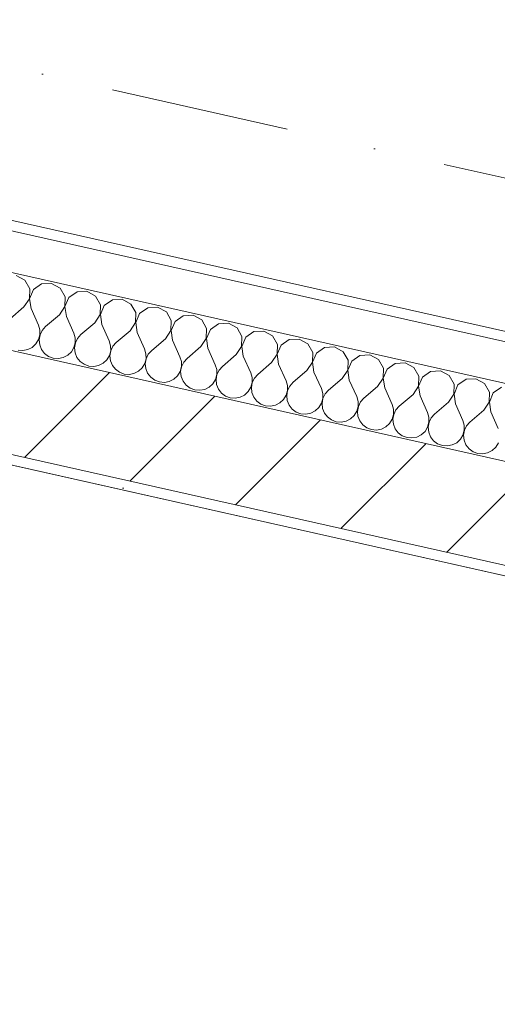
# Model space of a CAD drawing. Header units: millimetres. Extents: x -7145531 to -6681560, y 6117368 to 6219355.
# Tile 58 of 144: x -6950990 to -6950049, y 6149505 to 6151445. Entities that reach past the tile are written whole.
import ezdxf
from ezdxf.enums import TextEntityAlignment as Align

# ---------------------------------------------------------------- set-up
doc = ezdxf.new("R2010")
doc.units = ezdxf.units.MM
doc.header["$MEASUREMENT"] = 0
doc.linetypes.add('Штрихпунктирная', pattern=[670.277762, 352.777767, -176.388884, 0, -141.111112])
for name, color, linetype in [('S - МОП.АР', 7, 'Continuous'), ('АР-Чертеж-Оси_Осевые размеры.АР', 7, 'Continuous'), ('Кровля', 7, 'Continuous')]:
    doc.layers.add(name, color=color, linetype=linetype)
doc.layers.add('АР-Чертеж-Оси_Осевые размеры.АР_Ном._пера__120', color=7, linetype='Continuous', lineweight=0)
doc.layers.add('Кровля_Ном._пера__1', color=7, linetype='Continuous', lineweight=0)
doc.styles.add('РЎР“Р•РќР•Р\xa0Р\x98Р\xa0_РЎРўР\x98Р›Р¬_3', font='GOTHIC.TTF')

# ---------------------------------------------------------------- blocks, each defined once
blk = doc.blocks.new('*X864', base_point=(-6338440.4, 6562275.6))
at = {"layer": 'Кровля_Ном._пера__1', "color": 7, "linetype": 'Continuous', "lineweight": 0}
for p, q in [((-6950979.5, 6150931.7), (-6950996.7, 6150941)), ((-6950969.8, 6150914.7), (-6950979.5, 6150931.7)), ((-6950970.5, 6150895.2), (-6950969.8, 6150914.7)), ((-6950962.5, 6150913.1), (-6950970.2, 6150895.2)), ((-6950946.5, 6150924.2), (-6950962.5, 6150913.1)), ((-6950927, 6150925.3), (-6950946.5, 6150924.2)), ((-6950909.8, 6150916), (-6950927, 6150925.3)), ((-6950900.2, 6150899.1), (-6950909.8, 6150916)), ((-6950981.3, 6150879), (-6950970.5, 6150895.2)), ((-6950970.2, 6150895.2), (-6950967.4, 6150875.8)), ((-6950900.8, 6150879.6), (-6950900.2, 6150899.1)), ((-6950892.8, 6150897.4), (-6950900.5, 6150879.5)), ((-6950876.8, 6150908.6), (-6950892.8, 6150897.4)), ((-6950857.3, 6150909.7), (-6950876.8, 6150908.6)), ((-6950840.2, 6150900.4), (-6950857.3, 6150909.7)), ((-6950830.5, 6150883.4), (-6950840.2, 6150900.4)), ((-6950807.1, 6150892.9), (-6950823.1, 6150881.8)), ((-6950787.6, 6150894), (-6950807.1, 6150892.9)), ((-6950770.5, 6150884.7), (-6950787.6, 6150894)), ((-6950981.3, 6150879), (-6951008.5, 6150855.8)), ((-6950967.4, 6150875.8), (-6950952.7, 6150843.3)), ((-6950911.6, 6150863.3), (-6950900.8, 6150879.6)), ((-6950900.5, 6150879.5), (-6950897.7, 6150860.2)), ((-6950831.1, 6150863.9), (-6950830.5, 6150883.4)), ((-6950823.1, 6150881.8), (-6950830.8, 6150863.9)), ((-6950760.8, 6150867.8), (-6950770.5, 6150884.7)), ((-6950737.4, 6150877.3), (-6950753.4, 6150866.1)), ((-6950717.9, 6150878.4), (-6950737.4, 6150877.3)), ((-6950700.8, 6150869.1), (-6950717.9, 6150878.4)), ((-6950911.6, 6150863.3), (-6950938.8, 6150840.1)), ((-6950897.7, 6150860.2), (-6950883.1, 6150827.6)), ((-6950841.9, 6150847.7), (-6950831.1, 6150863.9)), ((-6950830.8, 6150863.9), (-6950828, 6150844.5)), ((-6950761.4, 6150848.3), (-6950760.8, 6150867.8)), ((-6950753.4, 6150866.1), (-6950761.2, 6150848.2)), ((-6950691.1, 6150852.1), (-6950700.8, 6150869.1)), ((-6950691.7, 6150832.6), (-6950691.1, 6150852.1)), ((-6950667.7, 6150861.6), (-6950683.7, 6150850.5)), ((-6950648.2, 6150862.7), (-6950667.7, 6150861.6)), ((-6950631.1, 6150853.4), (-6950648.2, 6150862.7)), ((-6950621.4, 6150836.5), (-6950631.1, 6150853.4)), ((-6950950, 6150833.8), (-6950952.7, 6150843.3)), ((-6950949.9, 6150824), (-6950950, 6150833.8)), ((-6950945.4, 6150832.8), (-6950949.6, 6150823.9)), ((-6950938.8, 6150840.1), (-6950945.4, 6150832.8)), ((-6950841.9, 6150847.7), (-6950869.1, 6150824.5)), ((-6950828, 6150844.5), (-6950813.4, 6150812)), ((-6950772.3, 6150832), (-6950761.4, 6150848.3)), ((-6950761.2, 6150848.2), (-6950758.3, 6150828.9)), ((-6950702.6, 6150816.4), (-6950691.7, 6150832.6)), ((-6950683.7, 6150850.5), (-6950691.5, 6150832.6)), ((-6950691.5, 6150832.6), (-6950688.6, 6150813.2)), ((-6950622, 6150817), (-6950621.4, 6150836.5)), ((-6950614, 6150834.8), (-6950621.8, 6150816.9)), ((-6950598, 6150846), (-6950614, 6150834.8)), ((-6950578.5, 6150847.1), (-6950598, 6150846)), ((-6950561.4, 6150837.8), (-6950578.5, 6150847.1)), ((-6950551.7, 6150820.8), (-6950561.4, 6150837.8)), ((-6950957.7, 6150806), (-6950952.5, 6150814.5)), ((-6950952.5, 6150814.5), (-6950949.9, 6150824)), ((-6950949.6, 6150823.9), (-6950951.3, 6150814.2)), ((-6950951.3, 6150814.2), (-6950950.3, 6150804.4)), ((-6950880.3, 6150818.2), (-6950883.1, 6150827.6)), ((-6950880.2, 6150808.3), (-6950880.3, 6150818.2)), ((-6950875.7, 6150817.1), (-6950879.9, 6150808.2)), ((-6950869.1, 6150824.5), (-6950875.7, 6150817.1)), ((-6950772.3, 6150832), (-6950799.4, 6150808.8)), ((-6950758.3, 6150828.9), (-6950743.7, 6150796.3)), ((-6950702.6, 6150816.4), (-6950729.7, 6150793.2)), ((-6950688.6, 6150813.2), (-6950674, 6150780.7)), ((-6950632.9, 6150800.7), (-6950622, 6150817)), ((-6950621.8, 6150816.9), (-6950618.9, 6150797.6)), ((-6950552.4, 6150801.3), (-6950551.7, 6150820.8)), ((-6950544.3, 6150819.2), (-6950552.1, 6150801.2)), ((-6950528.3, 6150830.3), (-6950544.3, 6150819.2)), ((-6950508.8, 6150831.4), (-6950528.3, 6150830.3)), ((-6950491.7, 6150822.1), (-6950508.8, 6150831.4)), ((-6950482, 6150805.2), (-6950491.7, 6150822.1)), ((-6950458.6, 6150814.7), (-6950474.6, 6150803.5)), ((-6950439.1, 6150815.8), (-6950458.6, 6150814.7)), ((-6950422, 6150806.5), (-6950439.1, 6150815.8)), ((-6950993.1, 6150793.8), (-6950983.3, 6150793)), ((-6950983.3, 6150793), (-6950973.7, 6150794.9)), ((-6950973.7, 6150794.9), (-6950964.9, 6150799.3)), ((-6950964.9, 6150799.3), (-6950957.7, 6150806)), ((-6950950.3, 6150804.4), (-6950946.6, 6150795.2)), ((-6950946.6, 6150795.2), (-6950940.6, 6150787.4)), ((-6950888, 6150790.4), (-6950882.8, 6150798.8)), ((-6950882.8, 6150798.8), (-6950880.2, 6150808.3)), ((-6950879.9, 6150808.2), (-6950881.6, 6150798.5)), ((-6950881.6, 6150798.5), (-6950880.6, 6150788.7)), ((-6950810.6, 6150802.5), (-6950813.4, 6150812)), ((-6950810.5, 6150792.7), (-6950810.6, 6150802.5)), ((-6950806, 6150801.5), (-6950810.2, 6150792.6)), ((-6950799.4, 6150808.8), (-6950806, 6150801.5)), ((-6950740.9, 6150786.9), (-6950743.7, 6150796.3)), ((-6950632.9, 6150800.7), (-6950660, 6150777.5)), ((-6950618.9, 6150797.6), (-6950604.3, 6150765)), ((-6950563.2, 6150785.1), (-6950552.4, 6150801.3)), ((-6950552.1, 6150801.2), (-6950549.2, 6150781.9)), ((-6950482.7, 6150785.7), (-6950482, 6150805.2)), ((-6950474.6, 6150803.5), (-6950482.4, 6150785.6)), ((-6950412.3, 6150789.5), (-6950422, 6150806.5)), ((-6950388.9, 6150799), (-6950404.9, 6150787.9)), ((-6950369.5, 6150800.1), (-6950388.9, 6150799)), ((-6950352.3, 6150790.8), (-6950369.5, 6150800.1)), ((-6950940.6, 6150787.4), (-6950932.7, 6150781.6)), ((-6950932.7, 6150781.6), (-6950923.5, 6150778.1)), ((-6950923.5, 6150778.1), (-6950913.6, 6150777.3)), ((-6950913.6, 6150777.3), (-6950904, 6150779.2)), ((-6950904, 6150779.2), (-6950895.2, 6150783.7)), ((-6950895.2, 6150783.7), (-6950888, 6150790.4)), ((-6950880.6, 6150788.7), (-6950876.9, 6150779.6)), ((-6950876.9, 6150779.6), (-6950870.9, 6150771.8)), ((-6950825.5, 6150768), (-6950818.3, 6150774.7)), ((-6950818.3, 6150774.7), (-6950813.1, 6150783.2)), ((-6950813.1, 6150783.2), (-6950810.5, 6150792.7)), ((-6950810.2, 6150792.6), (-6950811.9, 6150782.9)), ((-6950811.9, 6150782.9), (-6950810.9, 6150773.1)), ((-6950743.5, 6150767.5), (-6950740.8, 6150777)), ((-6950740.6, 6150776.9), (-6950742.2, 6150767.2)), ((-6950740.8, 6150777), (-6950740.9, 6150786.9)), ((-6950736.3, 6150785.8), (-6950740.6, 6150776.9)), ((-6950729.7, 6150793.2), (-6950736.3, 6150785.8)), ((-6950671.2, 6150771.2), (-6950674, 6150780.7)), ((-6950660, 6150777.5), (-6950666.6, 6150770.2)), ((-6950563.2, 6150785.1), (-6950590.3, 6150761.9)), ((-6950549.2, 6150781.9), (-6950534.6, 6150749.4)), ((-6950493.5, 6150769.4), (-6950482.7, 6150785.7)), ((-6950482.4, 6150785.6), (-6950479.5, 6150766.3)), ((-6950413, 6150770), (-6950412.3, 6150789.5)), ((-6950404.9, 6150787.9), (-6950412.7, 6150769.9)), ((-6950342.6, 6150773.9), (-6950352.3, 6150790.8)), ((-6950319.3, 6150783.4), (-6950335.3, 6150772.2)), ((-6950299.8, 6150784.5), (-6950319.3, 6150783.4)), ((-6950282.6, 6150775.2), (-6950299.8, 6150784.5)), ((-6950272.9, 6150758.2), (-6950282.6, 6150775.2)), ((-6950870.9, 6150771.8), (-6950863, 6150765.9)), ((-6950863, 6150765.9), (-6950853.8, 6150762.5)), ((-6950853.8, 6150762.5), (-6950843.9, 6150761.7)), ((-6950843.9, 6150761.7), (-6950834.3, 6150763.6)), ((-6950834.3, 6150763.6), (-6950825.5, 6150768)), ((-6950810.9, 6150773.1), (-6950807.2, 6150763.9)), ((-6950807.2, 6150763.9), (-6950801.2, 6150756.1)), ((-6950801.2, 6150756.1), (-6950793.3, 6150750.3)), ((-6950755.8, 6150752.4), (-6950748.6, 6150759.1)), ((-6950748.6, 6150759.1), (-6950743.5, 6150767.5)), ((-6950742.2, 6150767.2), (-6950741.2, 6150757.4)), ((-6950741.2, 6150757.4), (-6950737.6, 6150748.3)), ((-6950673.8, 6150751.9), (-6950671.1, 6150761.4)), ((-6950670.9, 6150761.3), (-6950672.6, 6150751.6)), ((-6950671.1, 6150761.4), (-6950671.2, 6150771.2)), ((-6950666.6, 6150770.2), (-6950670.9, 6150761.3)), ((-6950601.5, 6150755.6), (-6950604.3, 6150765)), ((-6950601.4, 6150745.7), (-6950601.5, 6150755.6)), ((-6950590.3, 6150761.9), (-6950596.9, 6150754.5)), ((-6950493.5, 6150769.4), (-6950520.7, 6150746.2)), ((-6950479.5, 6150766.3), (-6950464.9, 6150733.7)), ((-6950423.8, 6150753.8), (-6950413, 6150770)), ((-6950412.7, 6150769.9), (-6950409.9, 6150750.6)), ((-6950343.3, 6150754.4), (-6950342.6, 6150773.9)), ((-6950335.3, 6150772.2), (-6950343, 6150754.3)), ((-6950273.6, 6150738.7), (-6950272.9, 6150758.2)), ((-6950265.6, 6150756.6), (-6950273.3, 6150738.6)), ((-6950249.6, 6150767.7), (-6950265.6, 6150756.6)), ((-6950230.1, 6150768.8), (-6950249.6, 6150767.7)), ((-6950212.9, 6150759.5), (-6950230.1, 6150768.8)), ((-6950203.2, 6150742.6), (-6950212.9, 6150759.5)), ((-6950793.3, 6150750.3), (-6950784.1, 6150746.8)), ((-6950784.1, 6150746.8), (-6950774.2, 6150746)), ((-6950774.2, 6150746), (-6950764.6, 6150747.9)), ((-6950764.6, 6150747.9), (-6950755.8, 6150752.4)), ((-6950737.6, 6150748.3), (-6950731.5, 6150740.5)), ((-6950731.5, 6150740.5), (-6950723.6, 6150734.6)), ((-6950694.9, 6150732.3), (-6950686.1, 6150736.7)), ((-6950686.1, 6150736.7), (-6950678.9, 6150743.4)), ((-6950678.9, 6150743.4), (-6950673.8, 6150751.9)), ((-6950672.6, 6150751.6), (-6950671.5, 6150741.8)), ((-6950671.5, 6150741.8), (-6950667.9, 6150732.6)), ((-6950609.2, 6150727.8), (-6950604.1, 6150736.2)), ((-6950604.1, 6150736.2), (-6950601.4, 6150745.7)), ((-6950601.2, 6150745.6), (-6950602.9, 6150735.9)), ((-6950602.9, 6150735.9), (-6950601.8, 6150726.1)), ((-6950596.9, 6150754.5), (-6950601.2, 6150745.6)), ((-6950531.8, 6150739.9), (-6950534.6, 6150749.4)), ((-6950531.8, 6150730.1), (-6950531.8, 6150739.9)), ((-6950527.2, 6150738.9), (-6950531.5, 6150730)), ((-6950520.7, 6150746.2), (-6950527.2, 6150738.9)), ((-6950423.8, 6150753.8), (-6950451, 6150730.6)), ((-6950409.9, 6150750.6), (-6950395.2, 6150718.1)), ((-6950354.1, 6150738.1), (-6950381.3, 6150714.9)), ((-6950354.1, 6150738.1), (-6950343.3, 6150754.4)), ((-6950343, 6150754.3), (-6950340.2, 6150735)), ((-6950284.4, 6150722.5), (-6950273.6, 6150738.7)), ((-6950273.3, 6150738.6), (-6950270.5, 6150719.3)), ((-6950203.9, 6150723.1), (-6950203.2, 6150742.6)), ((-6950195.9, 6150740.9), (-6950203.6, 6150723)), ((-6950179.9, 6150752.1), (-6950195.9, 6150740.9)), ((-6950160.4, 6150753.2), (-6950179.9, 6150752.1)), ((-6950143.2, 6150743.9), (-6950160.4, 6150753.2)), ((-6950133.5, 6150726.9), (-6950143.2, 6150743.9)), ((-6950110.2, 6150736.4), (-6950126.2, 6150725.3)), ((-6950090.7, 6150737.5), (-6950110.2, 6150736.4)), ((-6950073.5, 6150728.2), (-6950090.7, 6150737.5)), ((-6950723.6, 6150734.6), (-6950714.4, 6150731.2)), ((-6950714.4, 6150731.2), (-6950704.6, 6150730.4)), ((-6950704.6, 6150730.4), (-6950694.9, 6150732.3)), ((-6950667.9, 6150732.6), (-6950661.8, 6150724.8)), ((-6950661.8, 6150724.8), (-6950653.9, 6150719)), ((-6950653.9, 6150719), (-6950644.7, 6150715.5)), ((-6950634.9, 6150714.7), (-6950625.2, 6150716.6)), ((-6950625.2, 6150716.6), (-6950616.4, 6150721.1)), ((-6950616.4, 6150721.1), (-6950609.2, 6150727.8)), ((-6950601.8, 6150726.1), (-6950598.2, 6150717)), ((-6950598.2, 6150717), (-6950592.1, 6150709.2)), ((-6950539.5, 6150712.1), (-6950534.4, 6150720.6)), ((-6950534.4, 6150720.6), (-6950531.8, 6150730.1)), ((-6950531.5, 6150730), (-6950533.2, 6150720.3)), ((-6950533.2, 6150720.3), (-6950532.1, 6150710.5)), ((-6950462.1, 6150724.3), (-6950464.9, 6150733.7)), ((-6950462.1, 6150714.4), (-6950462.1, 6150724.3)), ((-6950457.5, 6150723.2), (-6950461.8, 6150714.3)), ((-6950451, 6150730.6), (-6950457.5, 6150723.2)), ((-6950392.4, 6150708.6), (-6950395.2, 6150718.1)), ((-6950340.2, 6150735), (-6950325.5, 6150702.4)), ((-6950284.4, 6150722.5), (-6950311.6, 6150699.3)), ((-6950270.5, 6150719.3), (-6950255.8, 6150686.8)), ((-6950214.7, 6150706.8), (-6950203.9, 6150723.1)), ((-6950203.6, 6150723), (-6950200.8, 6150703.7)), ((-6950134.2, 6150707.4), (-6950133.5, 6150726.9)), ((-6950126.2, 6150725.3), (-6950133.9, 6150707.3)), ((-6950063.8, 6150711.3), (-6950073.5, 6150728.2)), ((-6950040.5, 6150720.8), (-6950056.5, 6150709.6)), ((-6950644.7, 6150715.5), (-6950634.9, 6150714.7)), ((-6950592.1, 6150709.2), (-6950584.2, 6150703.3)), ((-6950584.2, 6150703.3), (-6950575, 6150699.9)), ((-6950575, 6150699.9), (-6950565.2, 6150699.1)), ((-6950565.2, 6150699.1), (-6950555.5, 6150701)), ((-6950555.5, 6150701), (-6950546.7, 6150705.4)), ((-6950546.7, 6150705.4), (-6950539.5, 6150712.1)), ((-6950532.1, 6150710.5), (-6950528.5, 6150701.3)), ((-6950528.5, 6150701.3), (-6950522.4, 6150693.5)), ((-6950469.8, 6150696.5), (-6950464.7, 6150704.9)), ((-6950464.7, 6150704.9), (-6950462.1, 6150714.4)), ((-6950461.8, 6150714.3), (-6950463.5, 6150704.6)), ((-6950463.5, 6150704.6), (-6950462.4, 6150694.8)), ((-6950395, 6150689.2), (-6950392.4, 6150698.7)), ((-6950392.1, 6150698.7), (-6950393.8, 6150689)), ((-6950392.4, 6150698.7), (-6950392.4, 6150708.6)), ((-6950387.8, 6150707.6), (-6950392.1, 6150698.7)), ((-6950381.3, 6150714.9), (-6950387.8, 6150707.6)), ((-6950322.8, 6150692.9), (-6950325.5, 6150702.4)), ((-6950311.6, 6150699.3), (-6950318.1, 6150691.9)), ((-6950214.7, 6150706.8), (-6950241.9, 6150683.6)), ((-6950200.8, 6150703.7), (-6950186.1, 6150671.1)), ((-6950145, 6150691.2), (-6950134.2, 6150707.4)), ((-6950133.9, 6150707.3), (-6950131.1, 6150688)), ((-6950064.5, 6150691.7), (-6950063.8, 6150711.3)), ((-6950056.5, 6150709.6), (-6950064.2, 6150691.7)), ((-6950522.4, 6150693.5), (-6950514.5, 6150687.7)), ((-6950514.5, 6150687.7), (-6950505.3, 6150684.2)), ((-6950505.3, 6150684.2), (-6950495.5, 6150683.4)), ((-6950495.5, 6150683.4), (-6950485.8, 6150685.3)), ((-6950485.8, 6150685.3), (-6950477, 6150689.8)), ((-6950477, 6150689.8), (-6950469.8, 6150696.5)), ((-6950462.4, 6150694.8), (-6950458.8, 6150685.7)), ((-6950458.8, 6150685.7), (-6950452.8, 6150677.9)), ((-6950452.8, 6150677.9), (-6950444.8, 6150672)), ((-6950407.3, 6150674.1), (-6950400.1, 6150680.8)), ((-6950400.1, 6150680.8), (-6950395, 6150689.2)), ((-6950393.8, 6150689), (-6950392.8, 6150679.2)), ((-6950392.8, 6150679.2), (-6950389.1, 6150670)), ((-6950325.3, 6150673.6), (-6950322.7, 6150683.1)), ((-6950322.4, 6150683), (-6950324.1, 6150673.3)), ((-6950322.7, 6150683.1), (-6950322.8, 6150692.9)), ((-6950318.1, 6150691.9), (-6950322.4, 6150683)), ((-6950253.1, 6150677.3), (-6950255.8, 6150686.8)), ((-6950253, 6150667.4), (-6950253.1, 6150677.3)), ((-6950241.9, 6150683.6), (-6950248.4, 6150676.3)), ((-6950145, 6150691.2), (-6950172.2, 6150668)), ((-6950131.1, 6150688), (-6950116.4, 6150655.5)), ((-6950075.3, 6150675.5), (-6950064.5, 6150691.7)), ((-6950064.2, 6150691.7), (-6950061.4, 6150672.4)), ((-6950444.8, 6150672), (-6950435.6, 6150668.6)), ((-6950435.6, 6150668.6), (-6950425.8, 6150667.8)), ((-6950425.8, 6150667.8), (-6950416.1, 6150669.7)), ((-6950416.1, 6150669.7), (-6950407.3, 6150674.1)), ((-6950389.1, 6150670), (-6950383.1, 6150662.2)), ((-6950383.1, 6150662.2), (-6950375.1, 6150656.4)), ((-6950346.4, 6150654), (-6950337.6, 6150658.5)), ((-6950337.6, 6150658.5), (-6950330.4, 6150665.2)), ((-6950330.4, 6150665.2), (-6950325.3, 6150673.6)), ((-6950324.1, 6150673.3), (-6950323.1, 6150663.5)), ((-6950323.1, 6150663.5), (-6950319.4, 6150654.4)), ((-6950260.7, 6150649.5), (-6950255.6, 6150657.9)), ((-6950255.6, 6150657.9), (-6950253, 6150667.4)), ((-6950252.7, 6150667.4), (-6950254.4, 6150657.7)), ((-6950248.4, 6150676.3), (-6950252.7, 6150667.4)), ((-6950183.4, 6150661.6), (-6950186.1, 6150671.1)), ((-6950183.3, 6150651.8), (-6950183.4, 6150661.6)), ((-6950178.7, 6150660.6), (-6950183, 6150651.7)), ((-6950172.2, 6150668), (-6950178.7, 6150660.6)), ((-6950075.3, 6150675.5), (-6950102.5, 6150652.3)), ((-6950061.4, 6150672.4), (-6950046.7, 6150639.8)), ((-6950375.1, 6150656.4), (-6950365.9, 6150652.9)), ((-6950365.9, 6150652.9), (-6950356.1, 6150652.1)), ((-6950356.1, 6150652.1), (-6950346.4, 6150654)), ((-6950319.4, 6150654.4), (-6950313.4, 6150646.6)), ((-6950313.4, 6150646.6), (-6950305.4, 6150640.7)), ((-6950305.4, 6150640.7), (-6950296.2, 6150637.3)), ((-6950286.4, 6150636.4), (-6950276.7, 6150638.4)), ((-6950276.7, 6150638.4), (-6950268, 6150642.8)), ((-6950268, 6150642.8), (-6950260.7, 6150649.5)), ((-6950254.4, 6150657.7), (-6950253.4, 6150647.9)), ((-6950253.4, 6150647.9), (-6950249.7, 6150638.7)), ((-6950249.7, 6150638.7), (-6950243.7, 6150630.9)), ((-6950191, 6150633.9), (-6950185.9, 6150642.3)), ((-6950185.9, 6150642.3), (-6950183.3, 6150651.8)), ((-6950183, 6150651.7), (-6950184.7, 6150642)), ((-6950184.7, 6150642), (-6950183.7, 6150632.2)), ((-6950113.7, 6150646), (-6950116.4, 6150655.5)), ((-6950113.6, 6150636.1), (-6950113.7, 6150646)), ((-6950109, 6150645), (-6950113.3, 6150636.1)), ((-6950102.5, 6150652.3), (-6950109, 6150645)), ((-6950296.2, 6150637.3), (-6950286.4, 6150636.4)), ((-6950243.7, 6150630.9), (-6950235.8, 6150625.1)), ((-6950235.8, 6150625.1), (-6950226.5, 6150621.6)), ((-6950226.5, 6150621.6), (-6950216.7, 6150620.8)), ((-6950216.7, 6150620.8), (-6950207, 6150622.7)), ((-6950207, 6150622.7), (-6950198.3, 6150627.2)), ((-6950198.3, 6150627.2), (-6950191, 6150633.9)), ((-6950183.7, 6150632.2), (-6950180, 6150623.1)), ((-6950180, 6150623.1), (-6950174, 6150615.3)), ((-6950121.3, 6150618.2), (-6950116.2, 6150626.6)), ((-6950116.2, 6150626.6), (-6950113.6, 6150636.1)), ((-6950113.3, 6150636.1), (-6950115, 6150626.4)), ((-6950115, 6150626.4), (-6950114, 6150616.6)), ((-6950174, 6150615.3), (-6950166.1, 6150609.4)), ((-6950166.1, 6150609.4), (-6950156.8, 6150606)), ((-6950156.8, 6150606), (-6950147, 6150605.1)), ((-6950147, 6150605.1), (-6950137.3, 6150607)), ((-6950137.3, 6150607), (-6950128.6, 6150611.5)), ((-6950128.6, 6150611.5), (-6950121.3, 6150618.2)), ((-6950114, 6150616.6), (-6950110.3, 6150607.4)), ((-6950110.3, 6150607.4), (-6950104.3, 6150599.6)), ((-6950104.3, 6150599.6), (-6950096.4, 6150593.8)), ((-6950058.9, 6150595.9), (-6950051.6, 6150602.6)), ((-6950051.6, 6150602.6), (-6950046.5, 6150611)), ((-6950096.4, 6150593.8), (-6950087.1, 6150590.3)), ((-6950087.1, 6150590.3), (-6950077.3, 6150589.5)), ((-6950077.3, 6150589.5), (-6950067.7, 6150591.4)), ((-6950067.7, 6150591.4), (-6950058.9, 6150595.9))]:
    blk.add_line(p, q, dxfattribs=at)
blk = doc.blocks.new('Стена_252_3', base_point=(-6949534.7, 6150257.6))
at = {"layer": 'Кровля', "linetype": 'Continuous', "lineweight": 0, "true_color": 0x000000}
h = blk.add_hatch(dxfattribs=at)
h.set_pattern_fill('БЛОКИ_БЕТОННЫЕ_ЭФФЕКТИВН_72', color=18, style=0, pattern_type=2)
h.set_pattern_definition([(45, (-6338440.43, 6562275.56), (-127.27922, 127.27922), [])])
h.paths.add_polyline_path([(-6951628, 6150932.7), (-6951671.8, 6150737.6), (-6949534.7, 6150257.6), (-6949490.9, 6150452.7)])
h = blk.add_hatch(dxfattribs=at)
h.set_pattern_fill('ШТУКАТУРКА__ГИПС_01_0003', color=18, style=0, pattern_type=2)
h.set_pattern_definition([(45, (-6338440.43, 6562625.56), (-111.369318, 111.369318), [0, -105, 0, -157.5]), (110, (-6338090.43, 6562625.56), (148.001588, 53.868173), [0, -77, 0, -133])])
h.paths.add_polyline_path([(-6951871.3, 6150761.9), (-6949539.1, 6150238.1), (-6949534.7, 6150257.6), (-6951867, 6150781.4)])
at = {"layer": 'Кровля_Ном._пера__1', "color": 7, "linetype": 'Continuous', "lineweight": 0}
for p, q in [((-6949440.5, 6150677.2), (-6951333.7, 6151102.3)), ((-6949458, 6150599.1), (-6951370.7, 6151028.6))]:
    blk.add_line(p, q, dxfattribs=at)
at = {"layer": 'Кровля_Ном._пера__1', "color": 7, "linetype": 'Continuous', "lineweight": 15}
for p, q in [((-6949490.9, 6150452.7), (-6951481.6, 6150899.8)), ((-6951671.8, 6150737.6), (-6949534.7, 6150257.6))]:
    blk.add_line(p, q, dxfattribs=at)
at = {"layer": 'Кровля_Ном._пера__1', "color": 7, "linetype": 'Continuous', "lineweight": 0, "flags": 128}
for points in [[(-6949436.1, 6150696.7), (-6951329.3, 6151121.8)], [(-6951871.3, 6150761.9), (-6949539.1, 6150238.1)]]:
    blk.add_lwpolyline(points, dxfattribs=at)
at = {"layer": 'Кровля', "color": 7, "lineweight": 0}
blk.add_blockref('*X864', (-6338440.4, 6562275.6), dxfattribs=at)
blk = doc.blocks.new('Стандартный Маркер Сетки[156]_3', base_point=(-6985795.1, 6159164.5))
at = {"layer": 'АР-Чертеж-Оси_Осевые размеры.АР_Ном._пера__120', "color": 7, "linetype": 'Штрихпунктирная', "lineweight": 0}
blk.add_line((-6984819.4, 6158945.4), (-6905878.2, 6141215.6), dxfattribs=at)
at = {"layer": 'АР-Чертеж-Оси_Осевые размеры.АР_Ном._пера__120', "color": 7, "lineweight": 0, "style": 'РЎР“Р•РќР•Р\xa0Р\x98Р\xa0_РЎРўР\x98Р›Р¬_3'}
for tag, p in [('AC_MarkerText_1_0', (-6986213, 6159455.1)), ('AC_MarkerText_1_1', (-6904344.7, 6141068))]:
    blk.add_attdef(tag, text='', height=350, rotation=347.3417, dxfattribs=at).set_placement(p, align=Align.TOP_CENTER)
blk = doc.blocks.new('Стандартный Маркер Сетки[161]_3', base_point=(-6985795.1, 6159164.5))
at = {"layer": 'АР-Чертеж-Оси_Осевые размеры.АР_Ном._пера__120', "color": 7, "linetype": 'Штрихпунктирная', "lineweight": 0}
blk.add_line((-6984819.4, 6158945.4), (-6905878.2, 6141215.6), dxfattribs=at)
at = {"layer": 'АР-Чертеж-Оси_Осевые размеры.АР_Ном._пера__120', "color": 7, "lineweight": 0, "style": 'РЎР“Р•РќР•Р\xa0Р\x98Р\xa0_РЎРўР\x98Р›Р¬_3'}
for tag, p in [('AC_MarkerText_1_0', (-6986213, 6159455.1)), ('AC_MarkerText_1_1', (-6904344.7, 6141068))]:
    blk.add_attdef(tag, text='', height=350, rotation=347.3417, dxfattribs=at).set_placement(p, align=Align.TOP_CENTER)
blk = doc.blocks.new('Стандартный Маркер Сетки[165]_3', base_point=(-6985795.1, 6159164.5))
at = {"layer": 'АР-Чертеж-Оси_Осевые размеры.АР_Ном._пера__120', "color": 7, "linetype": 'Штрихпунктирная', "lineweight": 0}
blk.add_line((-6984819.4, 6158945.4), (-6905878.2, 6141215.6), dxfattribs=at)
at = {"layer": 'АР-Чертеж-Оси_Осевые размеры.АР_Ном._пера__120', "color": 7, "lineweight": 0, "style": 'РЎР“Р•РќР•Р\xa0Р\x98Р\xa0_РЎРўР\x98Р›Р¬_3'}
for tag, p in [('AC_MarkerText_1_0', (-6986213, 6159455.1)), ('AC_MarkerText_1_1', (-6904344.7, 6141068))]:
    blk.add_attdef(tag, text='', height=350, rotation=347.3417, dxfattribs=at).set_placement(p, align=Align.TOP_CENTER)
blk = doc.blocks.new('Стандартный Маркер Сетки[172]_3', base_point=(-6985795.1, 6159164.5))
at = {"layer": 'АР-Чертеж-Оси_Осевые размеры.АР_Ном._пера__120', "color": 7, "linetype": 'Штрихпунктирная', "lineweight": 0}
blk.add_line((-6984819.4, 6158945.4), (-6905878.2, 6141215.6), dxfattribs=at)
at = {"layer": 'АР-Чертеж-Оси_Осевые размеры.АР_Ном._пера__120', "color": 7, "lineweight": 0, "style": 'РЎР“Р•РќР•Р\xa0Р\x98Р\xa0_РЎРўР\x98Р›Р¬_3'}
for tag, p in [('AC_MarkerText_1_0', (-6986213, 6159455.1)), ('AC_MarkerText_1_1', (-6904344.7, 6141068))]:
    blk.add_attdef(tag, text='', height=350, rotation=347.3417, dxfattribs=at).set_placement(p, align=Align.TOP_CENTER)

msp = doc.modelspace()

# ---------------------------------------------------------------- linework, layer by layer
at = {"layer": 'S - МОП.АР', "color": 254, "linetype": 'Continuous', "lineweight": 0, "true_color": 0xd1c7d6, "flags": 128}
msp.add_lwpolyline([(-6948153.5, 6149926.9), (-6951890.9, 6150766.2), (-6951711.2, 6151566.2), (-6954335.9, 6152155.6), (-6957846.3, 6136524.6)], dxfattribs=at)

# ---------------------------------------------------------------- block references
at = {"layer": 'АР-Чертеж-Оси_Осевые размеры.АР', "color": 8, "linetype": 'Continuous', "lineweight": 15}
for name in ['Стандартный Маркер Сетки[156]_3', 'Стандартный Маркер Сетки[161]_3', 'Стандартный Маркер Сетки[165]_3', 'Стандартный Маркер Сетки[172]_3']:
    msp.add_blockref(name, (-6985795.1, 6159164.5), dxfattribs=at)
at = {"layer": 'Кровля', "color": 7, "lineweight": 0}
msp.add_blockref('Стена_252_3', (-6949534.7, 6150257.6), dxfattribs=at)

doc.saveas('drawing.dxf')
